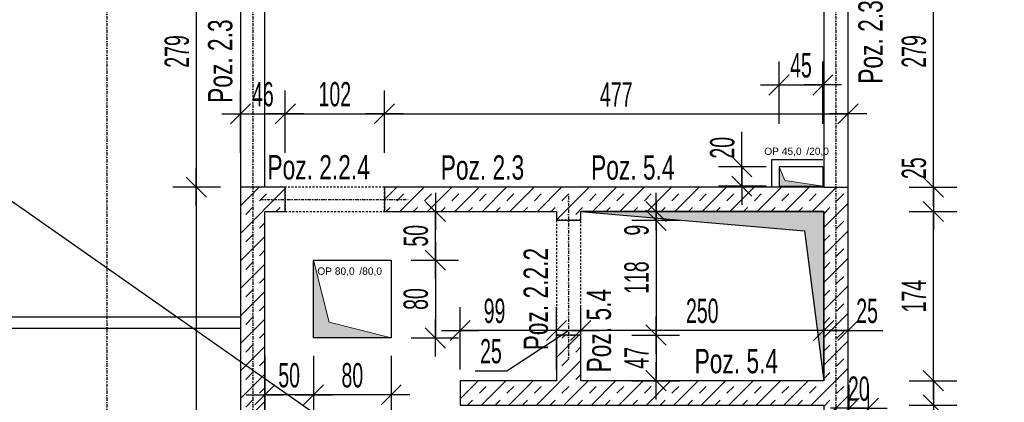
# Model space of a CAD drawing. Header units: millimetres. Extents: x 4959 to 18685, y -2779 to 1721.
# Tile 14 of 41: x 5912 to 6925, y 544 to 937. Entities that reach past the tile are written whole.
import ezdxf

# ---------------------------------------------------------------- set-up
doc = ezdxf.new("R2010")
doc.units = ezdxf.units.MM
doc.header["$LTSCALE"] = 10
doc.linetypes.add('MO', pattern=[0.7, 0.35, -0.17, 0.01, -0.17])
doc.linetypes.add('MP', pattern=[0.36, 0.2, -0.16])
for name, color, linetype in [('BA_szr', 1, 'Continuous'), ('BA_txs', 2, 'Continuous'), ('BA_wym', 1, 'Continuous'), ('BD_lpm', 1, 'MP'), ('BD_osm', 1, 'MO'), ('BD_wic', 1, 'Continuous'), ('BD_wig', 3, 'Continuous')]:
    doc.layers.add(name, color=color, linetype=linetype)
doc.layers.add('Nowe_A-Przebicia_Nr_pióra__1', color=7, linetype='Continuous', lineweight=13)
doc.layers.add('Nowe_A-Przebicia_Nr_pióra__102', color=7, linetype='Continuous', lineweight=5, true_color=0xcccccc)
doc.styles.add('BIKTS', font='bikromsw.shx', dxfattribs={"width": 0.8})
doc.styles.add('BIKWYM', font='bikromsw.shx', dxfattribs={"width": 0.6})
doc.styles.add('STYL_AUTOMATYCZNY_1', font='arial.ttf')
doc.dimstyles.new('BA_KR_100_cm', dxfattribs={"dimtxt": 25, "dimasz": 1.666667, "dimexe": 24, "dimexo": 0, "dimgap": 0, "dimtad": 0, "dimdec": 1, "dimrnd": 0.5, "dimzin": 9, "dimdsep": 46, "dimtxsty": 'BIKWYM', "dimblk": 'WYM-KR', "dimcen": 0, "dimdle": 20, "dimclrd": 256, "dimclre": 256, "dimclrt": 2, "dimadec": 0, "dimazin": 0, "dimtfac": 0.033333, "dimtdec": 1, "dimtmove": 0, "dimatfit": 3, "dimldrblk": 'WYM-KR', "dimfxl": 25, "dimfxlon": 1, "dimtvp": 0.8, "dimtolj": 1, "dimarcsym": 0})
pattern_1 = [(45, (-9e-13, -2282.496), (-14.142136, 14.142136), []), (45, (-7.071, -2275.425), (-14.142136, 14.142136), [10, -10])]

# ---------------------------------------------------------------- blocks, each defined once
blk = doc.blocks.new('*T19')
at = {"layer": 'Nowe_A-Przebicia_Nr_pióra__1', "color": 7, "lineweight": 13, "insert": (0, 0.011), "char_height": 0.075, "attachment_point": 8, "style": 'STYL_AUTOMATYCZNY_1'}
blk.add_mtext('\\A1;{\\pqc;\\pt0;\\fArial|b0|i0|c238|p0;\\W1.000000;OP 80,0\\fArial|b0|i0|c238|p0;\\W1.000000;\\A1{\\H.66x;\\S^  ;}\\fArial|b0|i0|c238|p0;\\W1.000000; /80,0\\fArial|b0|i0|c238|p0;\\W1.000000;\\A1{\\H.66x;\\S^  ;}\\fArial|b0|i0|c238|p0;\\W1.000000;\\fArial|b0|i0|c238|p0;\\W1.000000;\\A1{\\H.66x;\\S^  ;}}', dxfattribs=at)
blk = doc.blocks.new('WYM-KR')
at = {"color": 7, "linetype": 'ByBlock'}
blk.add_line((6.24, 6.24), (-6.24, -6.24), dxfattribs=at)
at = {"linetype": 'ByBlock'}
blk.add_line((11.52, 0), (-11.52, 0), dxfattribs=at)
blk = doc.blocks.new('*D209')
at = {"layer": 'BA_wym', "lineweight": -2}
for p, q in [((6139.4, 800.3), (6139.4, 864.3)), ((6185.4, 800.3), (6185.4, 864.3)), ((6141.1, 840.3), (6183.8, 840.3))]:
    blk.add_line(p, q, dxfattribs=at)
at = {"layer": 'Defpoints', "color": 0}
for p in [(6185.4, 840.3), (6139.4, 764.9), (6185.4, 764.9)]:
    blk.add_point(p, dxfattribs=at)
at = {"layer": 'BA_wym', "lineweight": -2, "xscale": 1.666666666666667, "yscale": 1.666666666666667, "zscale": 1.666666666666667, "rotation": 180}
blk.add_blockref('WYM-KR', (6139.4, 840.3), dxfattribs=at)
at = {"layer": 'BA_wym', "lineweight": -2, "xscale": 1.666666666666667, "yscale": 1.666666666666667, "zscale": 1.666666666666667}
blk.add_blockref('WYM-KR', (6185.4, 840.3), dxfattribs=at)
at = {"layer": 'BA_wym', "color": 2, "insert": (6162.4, 860.3), "char_height": 25, "attachment_point": 5, "style": 'BIKWYM'}
blk.add_mtext('\\A1;46', dxfattribs=at)
blk = doc.blocks.new('*D210')
at = {"layer": 'BA_wym', "lineweight": -2}
for p, q in [((6185.4, 800.3), (6185.4, 864.3)), ((6287.4, 800.3), (6287.4, 864.3)), ((6187.1, 840.3), (6285.8, 840.3))]:
    blk.add_line(p, q, dxfattribs=at)
at = {"layer": 'Defpoints', "color": 0}
for p in [(6287.4, 840.3), (6185.4, 764.9), (6287.4, 764.9)]:
    blk.add_point(p, dxfattribs=at)
at = {"layer": 'BA_wym', "lineweight": -2, "xscale": 1.666666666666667, "yscale": 1.666666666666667, "zscale": 1.666666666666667, "rotation": 180}
blk.add_blockref('WYM-KR', (6185.4, 840.3), dxfattribs=at)
at = {"layer": 'BA_wym', "lineweight": -2, "xscale": 1.666666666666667, "yscale": 1.666666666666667, "zscale": 1.666666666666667}
blk.add_blockref('WYM-KR', (6287.4, 840.3), dxfattribs=at)
at = {"layer": 'BA_wym', "color": 2, "insert": (6236.4, 860.3), "char_height": 25, "attachment_point": 5, "style": 'BIKWYM'}
blk.add_mtext('\\A1;102', dxfattribs=at)
blk = doc.blocks.new('*D211')
at = {"layer": 'BA_wym', "lineweight": -2}
for p, q in [((6287.4, 800.3), (6287.4, 864.3)), ((6764.4, 800.3), (6764.4, 864.3)), ((6289.1, 840.3), (6762.8, 840.3))]:
    blk.add_line(p, q, dxfattribs=at)
at = {"layer": 'Defpoints', "color": 0}
for p in [(6764.4, 840.3), (6287.4, 764.9), (6764.4, 764.9)]:
    blk.add_point(p, dxfattribs=at)
at = {"layer": 'BA_wym', "lineweight": -2, "xscale": 1.666666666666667, "yscale": 1.666666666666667, "zscale": 1.666666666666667, "rotation": 180}
blk.add_blockref('WYM-KR', (6287.4, 840.3), dxfattribs=at)
at = {"layer": 'BA_wym', "lineweight": -2, "xscale": 1.666666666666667, "yscale": 1.666666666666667, "zscale": 1.666666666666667}
blk.add_blockref('WYM-KR', (6764.4, 840.3), dxfattribs=at)
at = {"layer": 'BA_wym', "color": 2, "insert": (6525.9, 860.3), "char_height": 25, "attachment_point": 5, "style": 'BIKWYM'}
blk.add_mtext('\\A1;477', dxfattribs=at)
blk = doc.blocks.new('*D212')
at = {"layer": 'BA_wym', "lineweight": -2}
for p, q in [((6739.4, 577.6), (6739.4, 641.6)), ((6764.4, 577.6), (6764.4, 641.6)), ((6737.8, 617.6), (6736.1, 617.6)), ((6764.4, 617.6), (6739.4, 617.6)), ((6766.1, 617.6), (6800.2, 617.6))]:
    blk.add_line(p, q, dxfattribs=at)
at = {"layer": 'Defpoints', "color": 0}
for p in [(6739.4, 617.6), (6739.4, 565.9), (6764.4, 560.1)]:
    blk.add_point(p, dxfattribs=at)
at = {"layer": 'BA_wym', "lineweight": -2, "xscale": 1.666666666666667, "yscale": 1.666666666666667, "zscale": 1.666666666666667}
blk.add_blockref('WYM-KR', (6739.4, 617.6), dxfattribs=at)
at = {"layer": 'BA_wym', "lineweight": -2, "xscale": 1.666666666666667, "yscale": 1.666666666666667, "zscale": 1.666666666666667, "rotation": 180}
blk.add_blockref('WYM-KR', (6764.4, 617.6), dxfattribs=at)
at = {"layer": 'BA_wym', "color": 2, "insert": (6784, 637.6), "char_height": 25, "attachment_point": 5, "style": 'BIKWYM'}
blk.add_mtext('\\A1;25', dxfattribs=at)
blk = doc.blocks.new('*D213')
at = {"layer": 'BA_wym', "lineweight": -2}
for p, q in [((6489.4, 577.6), (6489.4, 641.6)), ((6739.4, 577.6), (6739.4, 641.6)), ((6737.8, 617.6), (6491.1, 617.6))]:
    blk.add_line(p, q, dxfattribs=at)
at = {"layer": 'Defpoints', "color": 0}
for p in [(6489.4, 617.6), (6489.4, 565.9), (6739.4, 565.9)]:
    blk.add_point(p, dxfattribs=at)
at = {"layer": 'BA_wym', "lineweight": -2, "xscale": 1.666666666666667, "yscale": 1.666666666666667, "zscale": 1.666666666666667, "rotation": 180}
blk.add_blockref('WYM-KR', (6489.4, 617.6), dxfattribs=at)
at = {"layer": 'BA_wym', "lineweight": -2, "xscale": 1.666666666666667, "yscale": 1.666666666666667, "zscale": 1.666666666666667}
blk.add_blockref('WYM-KR', (6739.4, 617.6), dxfattribs=at)
at = {"layer": 'BA_wym', "color": 2, "insert": (6614.4, 637.6), "char_height": 25, "attachment_point": 5, "style": 'BIKWYM'}
blk.add_mtext('\\A1;250', dxfattribs=at)
blk = doc.blocks.new('*D214')
at = {"layer": 'BA_wym', "lineweight": -2}
for p, q in [((6464.4, 577.6), (6464.4, 641.6)), ((6489.4, 577.6), (6489.4, 641.6)), ((6413.2, 576.1), (6476.9, 617.6)), ((6462.7, 617.6), (6461.1, 617.6)), ((6489.4, 617.6), (6464.4, 617.6)), ((6491.1, 617.6), (6492.8, 617.6)), ((6380.8, 576.1), (6413.2, 576.1))]:
    blk.add_line(p, q, dxfattribs=at)
at = {"layer": 'Defpoints', "color": 0}
for p in [(6464.4, 617.6), (6464.4, 565.9), (6489.4, 565.9)]:
    blk.add_point(p, dxfattribs=at)
at = {"layer": 'BA_wym', "lineweight": -2, "xscale": 1.666666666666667, "yscale": 1.666666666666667, "zscale": 1.666666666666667}
blk.add_blockref('WYM-KR', (6464.4, 617.6), dxfattribs=at)
at = {"layer": 'BA_wym', "lineweight": -2, "xscale": 1.666666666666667, "yscale": 1.666666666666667, "zscale": 1.666666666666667, "rotation": 180}
blk.add_blockref('WYM-KR', (6489.4, 617.6), dxfattribs=at)
at = {"layer": 'BA_wym', "color": 2, "insert": (6397, 596.1), "char_height": 25, "attachment_point": 5, "style": 'BIKWYM'}
blk.add_mtext('\\A1;25', dxfattribs=at)
blk = doc.blocks.new('*D215')
at = {"layer": 'BA_wym', "lineweight": -2}
for p, q in [((6365.4, 577.6), (6365.4, 641.6)), ((6464.4, 577.6), (6464.4, 641.6)), ((6462.7, 617.6), (6367.1, 617.6))]:
    blk.add_line(p, q, dxfattribs=at)
at = {"layer": 'Defpoints', "color": 0}
for p in [(6365.4, 617.6), (6365.4, 565.9), (6464.4, 565.9)]:
    blk.add_point(p, dxfattribs=at)
at = {"layer": 'BA_wym', "lineweight": -2, "xscale": 1.666666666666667, "yscale": 1.666666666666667, "zscale": 1.666666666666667, "rotation": 180}
blk.add_blockref('WYM-KR', (6365.4, 617.6), dxfattribs=at)
at = {"layer": 'BA_wym', "lineweight": -2, "xscale": 1.666666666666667, "yscale": 1.666666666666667, "zscale": 1.666666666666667}
blk.add_blockref('WYM-KR', (6464.4, 617.6), dxfattribs=at)
at = {"layer": 'BA_wym', "color": 2, "insert": (6400.7, 637.6), "char_height": 25, "attachment_point": 5, "style": 'BIKWYM'}
blk.add_mtext('\\A1;99', dxfattribs=at)
blk = doc.blocks.new('*D243')
at = {"layer": 'BA_wym', "lineweight": -2}
for p, q in [((6118.9, 1043.9), (6069.9, 1043.9)), ((6093.9, 1042.2), (6093.9, 766.5)), ((6118.9, 764.9), (6069.9, 764.9))]:
    blk.add_line(p, q, dxfattribs=at)
at = {"layer": 'Defpoints', "color": 0}
for p in [(6133.9, 1043.9), (6093.9, 764.9), (6139.4, 764.9)]:
    blk.add_point(p, dxfattribs=at)
at = {"layer": 'BA_wym', "lineweight": -2, "xscale": 1.666666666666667, "yscale": 1.666666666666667, "zscale": 1.666666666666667}
for p, rotation in [((6093.9, 1043.9), 90), ((6093.9, 764.9), 270)]:
    blk.add_blockref('WYM-KR', p, dxfattribs=dict(at, rotation=rotation))
at = {"layer": 'BA_wym', "color": 2, "insert": (6073.9, 904.4), "char_height": 25, "attachment_point": 5, "rotation": 90, "style": 'BIKWYM'}
blk.add_mtext('\\A1;279', dxfattribs=at)
blk = doc.blocks.new('*D244')
at = {"layer": 'BA_wym', "lineweight": -2}
for p, q in [((6118.9, 764.9), (6069.9, 764.9)), ((6093.9, 763.2), (6093.9, 230.5)), ((6118.9, 228.9), (6069.9, 228.9))]:
    blk.add_line(p, q, dxfattribs=at)
at = {"layer": 'Defpoints', "color": 0}
for p in [(6139.4, 764.9), (6093.9, 228.9), (6133.9, 228.9)]:
    blk.add_point(p, dxfattribs=at)
at = {"layer": 'BA_wym', "lineweight": -2, "xscale": 1.666666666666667, "yscale": 1.666666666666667, "zscale": 1.666666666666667}
for p, rotation in [((6093.9, 764.9), 90), ((6093.9, 228.9), 270)]:
    blk.add_blockref('WYM-KR', p, dxfattribs=dict(at, rotation=rotation))
at = {"layer": 'BA_wym', "color": 2, "insert": (6073.9, 496.9), "char_height": 25, "attachment_point": 5, "rotation": 90, "style": 'BIKWYM'}
blk.add_mtext('\\A1;536', dxfattribs=at)
blk = doc.blocks.new('*D256')
at = {"layer": 'BA_wym', "lineweight": -2}
for p, q in [((6827.2, 1043.9), (6876.2, 1043.9)), ((6852.2, 766.5), (6852.2, 1042.2)), ((6827.2, 764.9), (6876.2, 764.9))]:
    blk.add_line(p, q, dxfattribs=at)
at = {"layer": 'Defpoints', "color": 0}
for p in [(6812.2, 1043.9), (6852.2, 1043.9), (6764.4, 764.9)]:
    blk.add_point(p, dxfattribs=at)
at = {"layer": 'BA_wym', "lineweight": -2, "xscale": 1.666666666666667, "yscale": 1.666666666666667, "zscale": 1.666666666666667}
for p, rotation in [((6852.2, 1043.9), 90), ((6852.2, 764.9), 270)]:
    blk.add_blockref('WYM-KR', p, dxfattribs=dict(at, rotation=rotation))
at = {"layer": 'BA_wym', "color": 2, "insert": (6832.2, 904.4), "char_height": 25, "attachment_point": 5, "rotation": 90, "style": 'BIKWYM'}
blk.add_mtext('\\A1;279', dxfattribs=at)
blk = doc.blocks.new('*D257')
at = {"layer": 'BA_wym', "lineweight": -2}
for p, q in [((6827.2, 739.9), (6876.2, 739.9)), ((6852.2, 567.5), (6852.2, 738.2)), ((6827.2, 565.9), (6876.2, 565.9))]:
    blk.add_line(p, q, dxfattribs=at)
at = {"layer": 'Defpoints', "color": 0}
for p in [(6739.4, 739.9), (6852.2, 739.9), (6739.4, 565.9)]:
    blk.add_point(p, dxfattribs=at)
at = {"layer": 'BA_wym', "lineweight": -2, "xscale": 1.666666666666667, "yscale": 1.666666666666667, "zscale": 1.666666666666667}
for p, rotation in [((6852.2, 739.9), 90), ((6852.2, 565.9), 270)]:
    blk.add_blockref('WYM-KR', p, dxfattribs=dict(at, rotation=rotation))
at = {"layer": 'BA_wym', "color": 2, "insert": (6832.2, 652.9), "char_height": 25, "attachment_point": 5, "rotation": 90, "style": 'BIKWYM'}
blk.add_mtext('\\A1;174', dxfattribs=at)
blk = doc.blocks.new('*D258')
at = {"layer": 'BA_wym', "lineweight": -2}
for p, q in [((6852.2, 567.5), (6852.2, 569.2)), ((6827.2, 565.9), (6876.2, 565.9)), ((6852.2, 565.9), (6852.2, 540.9)), ((6827.2, 540.9), (6876.2, 540.9)), ((6852.2, 539.2), (6852.2, 505.1))]:
    blk.add_line(p, q, dxfattribs=at)
at = {"layer": 'Defpoints', "color": 0}
for p in [(6739.4, 565.9), (6739.4, 540.9), (6852.2, 540.9)]:
    blk.add_point(p, dxfattribs=at)
at = {"layer": 'BA_wym', "lineweight": -2, "xscale": 1.666666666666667, "yscale": 1.666666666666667, "zscale": 1.666666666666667}
for p, rotation in [((6852.2, 565.9), 270), ((6852.2, 540.9), 90)]:
    blk.add_blockref('WYM-KR', p, dxfattribs=dict(at, rotation=rotation))
at = {"layer": 'BA_wym', "color": 2, "insert": (6832.2, 521.3), "char_height": 25, "attachment_point": 5, "rotation": 90, "style": 'BIKWYM'}
blk.add_mtext('\\A1;25', dxfattribs=at)
blk = doc.blocks.new('*D259')
at = {"layer": 'BA_wym', "lineweight": -2}
for p, q in [((6827.2, 540.9), (6876.2, 540.9)), ((6852.2, 539.2), (6852.2, 230.5)), ((6827.2, 228.9), (6876.2, 228.9))]:
    blk.add_line(p, q, dxfattribs=at)
at = {"layer": 'Defpoints', "color": 0}
for p in [(6739.4, 540.9), (6739.4, 228.9), (6852.2, 228.9)]:
    blk.add_point(p, dxfattribs=at)
at = {"layer": 'BA_wym', "lineweight": -2, "xscale": 1.666666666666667, "yscale": 1.666666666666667, "zscale": 1.666666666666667}
for p, rotation in [((6852.2, 540.9), 90), ((6852.2, 228.9), 270)]:
    blk.add_blockref('WYM-KR', p, dxfattribs=dict(at, rotation=rotation))
at = {"layer": 'BA_wym', "color": 2, "insert": (6832.2, 384.9), "char_height": 25, "attachment_point": 5, "rotation": 90, "style": 'BIKWYM'}
blk.add_mtext('\\A1;312', dxfattribs=at)
blk = doc.blocks.new('*D261')
at = {"layer": 'BA_wym', "lineweight": -2}
for p, q in [((6852.2, 766.5), (6852.2, 800.6)), ((6827.2, 764.9), (6876.2, 764.9)), ((6852.2, 764.9), (6852.2, 739.9)), ((6827.2, 739.9), (6876.2, 739.9)), ((6852.2, 738.2), (6852.2, 736.5))]:
    blk.add_line(p, q, dxfattribs=at)
at = {"layer": 'Defpoints', "color": 0}
for p in [(6764.4, 764.9), (6739.4, 739.9), (6852.2, 739.9)]:
    blk.add_point(p, dxfattribs=at)
at = {"layer": 'BA_wym', "lineweight": -2, "xscale": 1.666666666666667, "yscale": 1.666666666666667, "zscale": 1.666666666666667}
for p, rotation in [((6852.2, 764.9), 270), ((6852.2, 739.9), 90)]:
    blk.add_blockref('WYM-KR', p, dxfattribs=dict(at, rotation=rotation))
at = {"layer": 'BA_wym', "color": 2, "insert": (6832.2, 784.4), "char_height": 25, "attachment_point": 5, "rotation": 90, "style": 'BIKWYM'}
blk.add_mtext('\\A1;25', dxfattribs=at)
blk = doc.blocks.new('*D262')
at = {"layer": 'BA_wym', "lineweight": -2}
for p, q in [((6541.9, 739.9), (6590.9, 739.9)), ((6566.9, 741.5), (6566.9, 743.2)), ((6566.9, 730.9), (6566.9, 739.9)), ((6541.9, 730.9), (6590.9, 730.9)), ((6566.9, 729.2), (6566.9, 714.5))]:
    blk.add_line(p, q, dxfattribs=at)
at = {"layer": 'Defpoints', "color": 0}
for p in [(6526.9, 739.9), (6566.9, 739.9), (6489.4, 730.9)]:
    blk.add_point(p, dxfattribs=at)
at = {"layer": 'BA_wym', "lineweight": -2, "xscale": 1.666666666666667, "yscale": 1.666666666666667, "zscale": 1.666666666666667}
for p, rotation in [((6566.9, 739.9), 270), ((6566.9, 730.9), 90)]:
    blk.add_blockref('WYM-KR', p, dxfattribs=dict(at, rotation=rotation))
at = {"layer": 'BA_wym', "color": 2, "insert": (6546.9, 720.7), "char_height": 25, "attachment_point": 5, "rotation": 90, "style": 'BIKWYM'}
blk.add_mtext('\\A1;9', dxfattribs=at)
blk = doc.blocks.new('*D263')
at = {"layer": 'BA_wym', "lineweight": -2}
for p, q in [((6541.9, 730.9), (6590.9, 730.9)), ((6566.9, 729.2), (6566.9, 614.5)), ((6541.9, 612.9), (6590.9, 612.9))]:
    blk.add_line(p, q, dxfattribs=at)
at = {"layer": 'Defpoints', "color": 0}
for p in [(6489.4, 730.9), (6489.4, 612.9), (6566.9, 612.9)]:
    blk.add_point(p, dxfattribs=at)
at = {"layer": 'BA_wym', "lineweight": -2, "xscale": 1.666666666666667, "yscale": 1.666666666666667, "zscale": 1.666666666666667}
for p, rotation in [((6566.9, 730.9), 90), ((6566.9, 612.9), 270)]:
    blk.add_blockref('WYM-KR', p, dxfattribs=dict(at, rotation=rotation))
at = {"layer": 'BA_wym', "color": 2, "insert": (6546.9, 671.9), "char_height": 25, "attachment_point": 5, "rotation": 90, "style": 'BIKWYM'}
blk.add_mtext('\\A1;118', dxfattribs=at)
blk = doc.blocks.new('*D264')
at = {"layer": 'BA_wym', "lineweight": -2}
for p, q in [((6541.9, 612.9), (6590.9, 612.9)), ((6566.9, 611.2), (6566.9, 567.5)), ((6541.9, 565.9), (6590.9, 565.9))]:
    blk.add_line(p, q, dxfattribs=at)
at = {"layer": 'Defpoints', "color": 0}
for p in [(6489.4, 612.9), (6526.9, 565.9), (6566.9, 565.9)]:
    blk.add_point(p, dxfattribs=at)
at = {"layer": 'BA_wym', "lineweight": -2, "xscale": 1.666666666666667, "yscale": 1.666666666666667, "zscale": 1.666666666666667}
for p, rotation in [((6566.9, 612.9), 90), ((6566.9, 565.9), 270)]:
    blk.add_blockref('WYM-KR', p, dxfattribs=dict(at, rotation=rotation))
at = {"layer": 'BA_wym', "color": 2, "insert": (6546.9, 589.4), "char_height": 25, "attachment_point": 5, "rotation": 90, "style": 'BIKWYM'}
blk.add_mtext('\\A1;47', dxfattribs=at)
blk = doc.blocks.new('*D312')
at = {"layer": 'BA_wym', "lineweight": -2}
for p, q in [((6765.4, 503.7), (6765.4, 561.6)), ((6785.4, 503.7), (6785.4, 561.6)), ((6763.8, 537.6), (6762.1, 537.6)), ((6765.4, 537.6), (6785.4, 537.6)), ((6787.1, 537.6), (6788.8, 537.6))]:
    blk.add_line(p, q, dxfattribs=at)
at = {"layer": 'Defpoints', "color": 0}
for p in [(6785.4, 537.6), (6765.4, 503.7), (6785.4, 503.7)]:
    blk.add_point(p, dxfattribs=at)
at = {"layer": 'BA_wym', "lineweight": -2, "xscale": 1.666666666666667, "yscale": 1.666666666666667, "zscale": 1.666666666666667}
blk.add_blockref('WYM-KR', (6765.4, 537.6), dxfattribs=at)
at = {"layer": 'BA_wym', "lineweight": -2, "xscale": 1.666666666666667, "yscale": 1.666666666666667, "zscale": 1.666666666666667, "rotation": 180}
blk.add_blockref('WYM-KR', (6785.4, 537.6), dxfattribs=at)
at = {"layer": 'BA_wym', "color": 2, "insert": (6775.4, 557.6), "char_height": 25, "attachment_point": 5, "style": 'BIKWYM'}
blk.add_mtext('\\A1;20', dxfattribs=at)
blk = doc.blocks.new('*D316')
at = {"layer": 'BA_wym', "lineweight": -2}
for p, q in [((6655.1, 787.5), (6655.1, 821.6)), ((6680.1, 785.9), (6631.1, 785.9)), ((6655.1, 765.9), (6655.1, 785.9)), ((6680.1, 765.9), (6631.1, 765.9)), ((6655.1, 764.2), (6655.1, 762.5))]:
    blk.add_line(p, q, dxfattribs=at)
at = {"layer": 'Defpoints', "color": 0}
for p in [(6655.1, 785.9), (6695.1, 785.9), (6695.1, 765.9)]:
    blk.add_point(p, dxfattribs=at)
at = {"layer": 'BA_wym', "lineweight": -2, "xscale": 1.666666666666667, "yscale": 1.666666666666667, "zscale": 1.666666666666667}
for p, rotation in [((6655.1, 785.9), 270), ((6655.1, 765.9), 90)]:
    blk.add_blockref('WYM-KR', p, dxfattribs=dict(at, rotation=rotation))
at = {"layer": 'BA_wym', "color": 2, "insert": (6635.1, 805.4), "char_height": 25, "attachment_point": 5, "rotation": 90, "style": 'BIKWYM'}
blk.add_mtext('\\A1;20', dxfattribs=at)
blk = doc.blocks.new('*D317')
at = {"layer": 'BA_wym', "lineweight": -2}
for p, q in [((6693.4, 830), (6693.4, 894)), ((6738.4, 830), (6738.4, 894)), ((6695.1, 870), (6736.8, 870))]:
    blk.add_line(p, q, dxfattribs=at)
at = {"layer": 'Defpoints', "color": 0}
for p in [(6738.4, 870), (6693.4, 785.9), (6738.4, 785.9)]:
    blk.add_point(p, dxfattribs=at)
at = {"layer": 'BA_wym', "lineweight": -2, "xscale": 1.666666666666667, "yscale": 1.666666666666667, "zscale": 1.666666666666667, "rotation": 180}
blk.add_blockref('WYM-KR', (6693.4, 870), dxfattribs=at)
at = {"layer": 'BA_wym', "lineweight": -2, "xscale": 1.666666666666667, "yscale": 1.666666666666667, "zscale": 1.666666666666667}
blk.add_blockref('WYM-KR', (6738.4, 870), dxfattribs=at)
at = {"layer": 'BA_wym', "color": 2, "insert": (6715.9, 890), "char_height": 25, "attachment_point": 5, "style": 'BIKWYM'}
blk.add_mtext('\\A1;45', dxfattribs=at)
blk = doc.blocks.new('*D318')
at = {"layer": 'BA_wym', "lineweight": -2}
for p, q in [((6214.4, 591.4), (6214.4, 527.4)), ((6294.4, 591.4), (6294.4, 527.4)), ((6292.8, 551.4), (6216.1, 551.4))]:
    blk.add_line(p, q, dxfattribs=at)
at = {"layer": 'Defpoints', "color": 0}
for p in [(6214.4, 609.9), (6294.4, 609.9), (6214.4, 551.4)]:
    blk.add_point(p, dxfattribs=at)
at = {"layer": 'BA_wym', "lineweight": -2, "xscale": 1.666666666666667, "yscale": 1.666666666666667, "zscale": 1.666666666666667, "rotation": 180}
blk.add_blockref('WYM-KR', (6214.4, 551.4), dxfattribs=at)
at = {"layer": 'BA_wym', "lineweight": -2, "xscale": 1.666666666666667, "yscale": 1.666666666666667, "zscale": 1.666666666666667}
blk.add_blockref('WYM-KR', (6294.4, 551.4), dxfattribs=at)
at = {"layer": 'BA_wym', "color": 2, "insert": (6254.4, 571.4), "char_height": 25, "attachment_point": 5, "style": 'BIKWYM'}
blk.add_mtext('\\A1;80', dxfattribs=at)
blk = doc.blocks.new('*D319')
at = {"layer": 'BA_wym', "lineweight": -2}
for p, q in [((6164.4, 591.4), (6164.4, 527.4)), ((6214.4, 591.4), (6214.4, 527.4)), ((6212.8, 551.4), (6166.1, 551.4))]:
    blk.add_line(p, q, dxfattribs=at)
at = {"layer": 'Defpoints', "color": 0}
for p in [(6164.4, 642.2), (6214.4, 609.9), (6164.4, 551.4)]:
    blk.add_point(p, dxfattribs=at)
at = {"layer": 'BA_wym', "lineweight": -2, "xscale": 1.666666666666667, "yscale": 1.666666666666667, "zscale": 1.666666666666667, "rotation": 180}
blk.add_blockref('WYM-KR', (6164.4, 551.4), dxfattribs=at)
at = {"layer": 'BA_wym', "lineweight": -2, "xscale": 1.666666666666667, "yscale": 1.666666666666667, "zscale": 1.666666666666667}
blk.add_blockref('WYM-KR', (6214.4, 551.4), dxfattribs=at)
at = {"layer": 'BA_wym', "color": 2, "insert": (6189.4, 571.4), "char_height": 25, "attachment_point": 5, "style": 'BIKWYM'}
blk.add_mtext('\\A1;50', dxfattribs=at)
blk = doc.blocks.new('*D320')
at = {"layer": 'BA_wym', "lineweight": -2}
for p, q in [((6314.8, 689.9), (6363.8, 689.9)), ((6339.8, 688.2), (6339.8, 611.5)), ((6314.8, 609.9), (6363.8, 609.9))]:
    blk.add_line(p, q, dxfattribs=at)
at = {"layer": 'Defpoints', "color": 0}
for p in [(6299.8, 689.9), (6299.8, 609.9), (6339.8, 609.9)]:
    blk.add_point(p, dxfattribs=at)
at = {"layer": 'BA_wym', "lineweight": -2, "xscale": 1.666666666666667, "yscale": 1.666666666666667, "zscale": 1.666666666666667}
for p, rotation in [((6339.8, 689.9), 90), ((6339.8, 609.9), 270)]:
    blk.add_blockref('WYM-KR', p, dxfattribs=dict(at, rotation=rotation))
at = {"layer": 'BA_wym', "color": 2, "insert": (6319.8, 649.9), "char_height": 25, "attachment_point": 5, "rotation": 90, "style": 'BIKWYM'}
blk.add_mtext('\\A1;80', dxfattribs=at)
blk = doc.blocks.new('*D321')
at = {"layer": 'BA_wym', "lineweight": -2}
for p, q in [((6314.8, 739.9), (6363.8, 739.9)), ((6339.8, 691.5), (6339.8, 738.2)), ((6314.8, 689.9), (6363.8, 689.9))]:
    blk.add_line(p, q, dxfattribs=at)
at = {"layer": 'Defpoints', "color": 0}
for p in [(6299.8, 739.9), (6339.8, 739.9), (6299.8, 689.9)]:
    blk.add_point(p, dxfattribs=at)
at = {"layer": 'BA_wym', "lineweight": -2, "xscale": 1.666666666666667, "yscale": 1.666666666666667, "zscale": 1.666666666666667}
for p, rotation in [((6339.8, 739.9), 90), ((6339.8, 689.9), 270)]:
    blk.add_blockref('WYM-KR', p, dxfattribs=dict(at, rotation=rotation))
at = {"layer": 'BA_wym', "color": 2, "insert": (6319.8, 714.9), "char_height": 25, "attachment_point": 5, "rotation": 90, "style": 'BIKWYM'}
blk.add_mtext('\\A1;50', dxfattribs=at)

msp = doc.modelspace()

# ---------------------------------------------------------------- hatches: boundary and pattern name
at = {"layer": 'BA_szr'}
h = msp.add_hatch(dxfattribs=at)
h.set_pattern_fill('BIK_ZELBET', color=256, scale=100, angle=45, pattern_type=2)
h.set_pattern_definition(pattern_1)
h.paths.add_polyline_path([(6139.45, 228.85), (6139.45, 203.85), (6184.45, 203.85), (6184.45, 228.85), (6164.45, 228.85), (6164.45, 739.85), (6185.45, 739.85), (6185.45, 764.85), (6164.45, 764.85), (6139.45, 764.85)])
h = msp.add_hatch(dxfattribs=at)
h.set_pattern_fill('BIK_ZELBET', color=256, scale=100, angle=45, pattern_type=2)
h.set_pattern_definition(pattern_1)
h.paths.add_polyline_path([(6287.45, 739.85), (6464.45, 739.85), (6464.45, 730.85), (6489.45, 730.85), (6489.45, 739.85), (6739.45, 739.85), (6739.45, 565.85), (6489.45, 565.85), (6489.45, 612.85), (6464.45, 612.85), (6464.41, 565.85), (6365.45, 565.85), (6365.45, 540.85), (6739.45, 540.85), (6739.45, 228.85), (6348.45, 228.85), (6348.45, 203.85), (6764.45, 203.85), (6764.45, 228.85), (6764.45, 764.85), (6739.45, 764.85), (6287.45, 764.85)])
at = {"layer": 'BD_wic'}
h = msp.add_hatch(color=9, dxfattribs=at)
h.dxf.hatch_style = 1
h.paths.add_polyline_path([(6489.45, 739.85), (6719.45, 719.85), (6739.45, 565.85), (6739.45, 739.85)])
at = {"layer": 'Nowe_A-Przebicia_Nr_pióra__102', "linetype": 'Continuous', "lineweight": 5, "true_color": 0xcccccc}
for points in [[(6738.45, 765.85), (6693.45, 765.85), (6693.45, 785.85), (6699.51, 771.91)], [(6294.45, 609.85), (6214.45, 609.85), (6214.45, 689.85), (6230.61, 626.01)]]:
    msp.add_hatch(color=254, dxfattribs=at).paths.add_polyline_path(points)

# ---------------------------------------------------------------- linework, layer by layer
at = {"layer": 'BD_lpm'}
for points in [[(6185.45, 739.85), (6287.45, 739.85), (6287.45, 764.85), (6185.45, 764.85)], [(6464.45, 612.85), (6489.45, 612.85), (6489.45, 730.85), (6464.45, 730.85)]]:
    msp.add_lwpolyline(points, close=True, dxfattribs=at)
at = {"layer": 'BD_osm', "color": 5}
for p, q in [((6159.45, 752.35), (6312.45, 752.35)), ((6476.95, 755.85), (6476.95, 587.85))]:
    msp.add_line(p, q, dxfattribs=at)
at = {"layer": 'BD_osm'}
for points in [[(6001.95, 1479.85), (6001.95, -1392.6)], [(6151.95, 1479.85), (6151.95, -1392.6)], [(6751.95, 1479.85), (6751.95, -1392.6)]]:
    msp.add_lwpolyline(points, dxfattribs=at)
at = {"layer": 'BD_wic'}
for points in [[(8054.45, -756.15), (5449.45, 1068.85)], [(6685.95, 764.85), (6685.95, 793.35), (6738.45, 793.35)], [(6738.45, 785.85), (6693.45, 785.85), (6693.45, 764.85)], [(6489.45, 739.85), (6719.45, 719.85), (6739.45, 565.85), (6739.45, 739.85), (6489.45, 739.85)], [(6139.45, 631.35), (5867.45, 631.35), (5867.45, 703.35), (5855.95, 703.35), (5855.95, 568.85), (5867.45, 568.85), (5867.45, 619.85), (6139.45, 619.85)]]:
    msp.add_lwpolyline(points, dxfattribs=at)
msp.add_lwpolyline([(6294.45, 609.85), (6214.45, 609.85), (6214.45, 689.85), (6294.45, 689.85)], close=True, dxfattribs=at)
at = {"layer": 'BD_wig'}
for points in [[(6228.95, 1043.85), (6228.95, 1068.85), (6164.45, 1068.85), (6164.45, 1119.85), (6139.45, 1119.85), (6139.45, 1068.85), (6091.95, 1068.85), (6091.95, 1043.85), (6139.45, 1043.85), (6139.45, 228.85), (6128.49, 228.85), (6128.49, 203.85), (6184.45, 203.85), (6184.45, 228.85), (6164.45, 228.85), (6164.45, 739.85), (6185.45, 739.85), (6185.45, 764.85), (6164.45, 764.85), (6164.45, 1043.85), (6228.95, 1043.85)], [(6739.45, 1043.85), (6739.45, 764.85), (6287.45, 764.85), (6287.45, 739.85), (6464.45, 739.85), (6464.45, 730.85), (6489.45, 730.85), (6489.45, 739.85), (6739.45, 739.85), (6739.45, 565.85), (6489.45, 565.85), (6489.45, 612.85), (6464.45, 612.85), (6464.41, 565.85), (6365.45, 565.85), (6365.45, 540.85), (6739.45, 540.85), (6739.45, 228.85), (6348.45, 228.85), (6348.45, 203.85), (7000.95, 203.85), (7000.95, 228.85), (6764.45, 228.85), (6764.45, 1043.85)], [(6164.45, 764.85), (6139.45, 764.85)], [(6739.45, 764.85), (6764.45, 764.85)]]:
    msp.add_lwpolyline(points, dxfattribs=at)
at = {"layer": 'Nowe_A-Przebicia_Nr_pióra__1', "color": 7, "linetype": 'Continuous', "lineweight": 13}
for p, q in [((6699.51, 771.91), (6693.45, 785.85)), ((6693.45, 785.85), (6738.45, 785.85)), ((6693.45, 765.85), (6693.45, 785.85)), ((6738.45, 785.85), (6738.45, 765.85)), ((6738.45, 765.85), (6699.51, 771.91)), ((6738.45, 765.85), (6693.45, 765.85)), ((6230.61, 626.01), (6214.45, 689.85)), ((6294.45, 609.85), (6230.61, 626.01))]:
    msp.add_line(p, q, dxfattribs=at)

# ---------------------------------------------------------------- block references
at = {"layer": 'Nowe_A-Przebicia_Nr_pióra__1', "color": 7, "lineweight": 13, "xscale": 100, "yscale": 100, "zscale": 100000}
msp.add_blockref('*T19', (6253.56, 671.55), dxfattribs=at)

# ---------------------------------------------------------------- texts
at = {"layer": 'BA_txs', "style": 'BIKTS', "width": 0.7}
for s, p in [('Poz. 2.3', (6799.97, 871.23)), ('Poz. 2.3', (6130.97, 851.48)), ('Poz. 2.2.2', (6455.54, 597.13)), ('Poz. 5.4', (6520.5, 574.44))]:
    msp.add_text(s, height=25, rotation=90, dxfattribs=at).set_placement(p)
for s, p in [('Poz. 2.2.4', (6167.05, 772.85)), ('Poz. 2.3', (6345.34, 772.62)), ('Poz. 5.4', (6500.03, 772.62)), ('Poz. 5.4', (6606.54, 573.62))]:
    msp.add_text(s, height=25, dxfattribs=at).set_placement(p)
at = {"layer": 'Nowe_A-Przebicia_Nr_pióra__1', "color": 7, "lineweight": 13, "style": 'STYL_AUTOMATYCZNY_1'}
for s, p in [('OP 45,0', (6678.17, 798.06)), (' /20,0', (6718.53, 798.06))]:
    msp.add_text(s, height=7.5, dxfattribs=at).set_placement(p)

# ---------------------------------------------------------------- dimensions: what is measured, and where the dimension line sits
at = {"layer": 'BA_wym'}
for base, p1, p2, picture, middle in [((6093.93, 764.85), (6133.93, 1043.85), (6139.45, 764.85), '*D243', (6073.93, 904.35)), ((6852.23, 1043.85), (6764.45, 764.85), (6812.23, 1043.85), '*D256', (6832.23, 904.35)), ((6655.13, 785.85), (6695.13, 765.85), (6695.13, 785.85), '*D316', (6635.13, 805.38)), ((6093.93, 228.85), (6139.45, 764.85), (6133.93, 228.85), '*D244', (6073.93, 496.85)), ((6339.78, 739.85), (6299.78, 689.85), (6299.78, 739.85), '*D321', (6319.78, 714.85)), ((6566.92, 612.85), (6489.45, 730.85), (6489.45, 612.85), '*D263', (6546.92, 671.85)), ((6852.23, 739.85), (6739.45, 565.85), (6739.45, 739.85), '*D257', (6832.23, 652.85)), ((6339.78, 609.85), (6299.78, 689.85), (6299.78, 609.85), '*D320', (6319.78, 649.85)), ((6566.92, 565.85), (6489.45, 612.85), (6526.92, 565.85), '*D264', (6546.92, 589.35)), ((6852.23, 540.85), (6739.45, 565.85), (6739.45, 540.85), '*D258', (6832.23, 521.33)), ((6852.23, 228.85), (6739.45, 540.85), (6739.45, 228.85), '*D259', (6832.23, 384.85))]:
    dim = msp.add_linear_dim(base=base, p1=p1, p2=p2, angle=90, dimstyle='BA_KR_100_cm', override={"dimatfit": 1}, dxfattribs=at)
    dim.commit()
    dim.dimension.update_dxf_attribs({"geometry": picture, "text_midpoint": middle})
for base, p1, p2, override, picture, middle in [((6738.45, 870.04), (6693.45, 785.85), (6738.45, 785.85), {"dimatfit": 1, "dimfxl": 40}, '*D317', (6715.95, 890.04)), ((6185.45, 840.26), (6139.45, 764.85), (6185.45, 764.85), {"dimatfit": 1, "dimfxl": 40}, '*D209', (6162.45, 860.26)), ((6287.45, 840.26), (6185.45, 764.85), (6287.45, 764.85), {"dimtmove": 1, "dimatfit": 1, "dimfxl": 40}, '*D210', (6236.45, 860.26)), ((6764.45, 840.26), (6287.45, 764.85), (6764.45, 764.85), {"dimtmove": 1, "dimatfit": 1, "dimfxl": 40}, '*D211', (6525.95, 860.26)), ((6489.45, 617.56), (6739.45, 565.85), (6489.45, 565.85), {"dimtmove": 1, "dimatfit": 1, "dimfxl": 40}, '*D213', (6614.45, 637.56)), ((6164.45, 551.37), (6214.45, 609.85), (6164.45, 642.17), {"dimtmove": 1, "dimatfit": 1, "dimfxl": 40}, '*D319', (6189.45, 571.37)), ((6214.45, 551.37), (6294.45, 609.85), (6214.45, 609.85), {"dimatfit": 1, "dimfxl": 40}, '*D318', (6254.45, 571.37))]:
    dim = msp.add_linear_dim(base=base, p1=p1, p2=p2, dimstyle='BA_KR_100_cm', override=override, dxfattribs=at)
    dim.commit()
    dim.dimension.update_dxf_attribs({"geometry": picture, "text_midpoint": middle})
for base, p1, p2, picture, middle in [((6852.23, 739.85), (6764.45, 764.85), (6739.45, 739.85), '*D261', (6852.23, 784.38)), ((6566.92, 739.85), (6489.45, 730.85), (6526.92, 739.85), '*D262', (6566.92, 720.65))]:
    dim = msp.add_linear_dim(base=base, p1=p1, p2=p2, angle=90, dimstyle='BA_KR_100_cm', override={"dimatfit": 1}, dxfattribs=at)
    dim.commit()
    dim.dimension.update_dxf_attribs({"geometry": picture, "text_midpoint": middle, "dimtype": 160})
for base, p1, p2, override, picture, middle in [((6365.45, 617.56), (6464.41, 565.85), (6365.45, 565.85), {"dimtmove": 1, "dimatfit": 1, "dimfxl": 40}, '*D215', (6400.7, 617.56)), ((6739.45, 617.56), (6764.45, 560.06), (6739.45, 565.85), {"dimatfit": 1, "dimfxl": 40}, '*D212', (6783.97, 617.56)), ((6464.41, 617.56), (6489.45, 565.85), (6464.41, 565.85), {"dimtmove": 1, "dimatfit": 1, "dimfxl": 40}, '*D214', (6413.16, 576.09)), ((6785.45, 537.56), (6765.45, 503.66), (6785.45, 503.66), {"dimtmove": 0, "dimatfit": 1, "dimfxl": 40}, '*D312', (6775.45, 537.56))]:
    dim = msp.add_linear_dim(base=base, p1=p1, p2=p2, dimstyle='BA_KR_100_cm', override=override, dxfattribs=at)
    dim.commit()
    dim.dimension.update_dxf_attribs({"geometry": picture, "text_midpoint": middle, "dimtype": 160})

doc.saveas('drawing.dxf')
